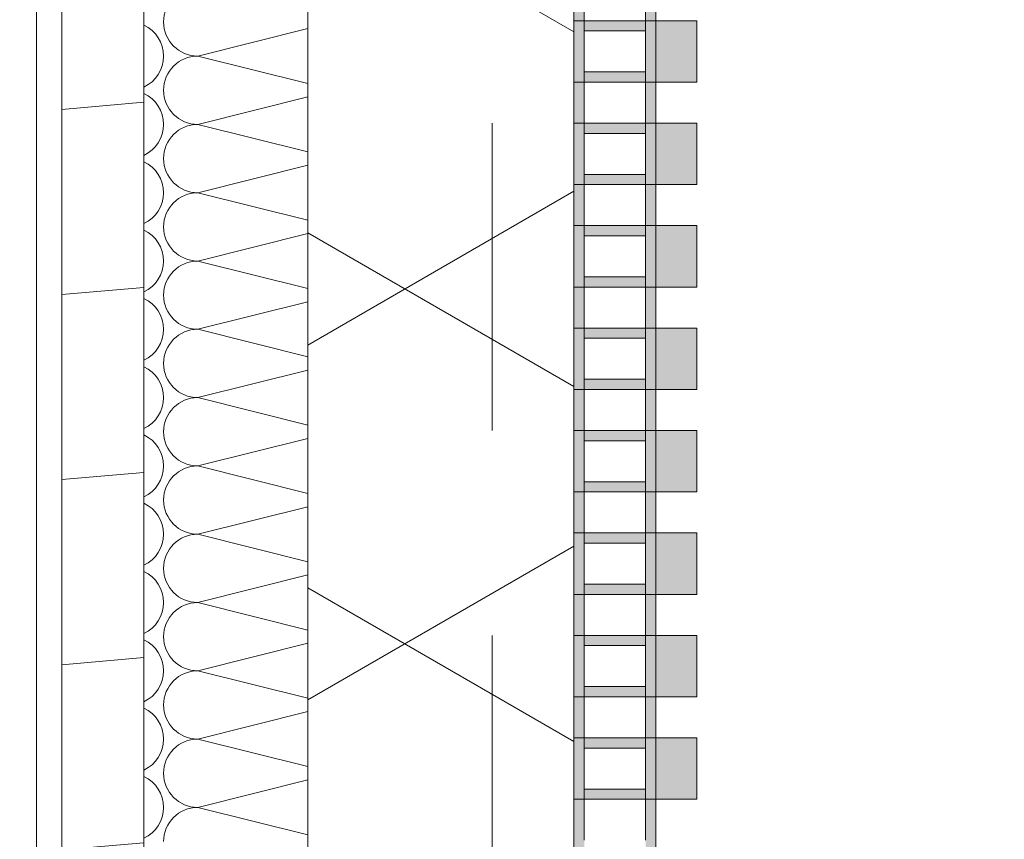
# Model space of a CAD drawing. Header units: metres. Extents: x -167 to 233, y -155 to 122.
# Tile 201 of 215: x 57.862 to 58.343, y 42.08 to 42.48. Entities that reach past the tile are written whole.
import ezdxf

# ---------------------------------------------------------------- set-up
doc = ezdxf.new("R2010")
doc.units = ezdxf.units.M
doc.header["$MEASUREMENT"] = 0
doc.linetypes.add('Strichlinie eng', pattern=[0.22999999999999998, 0.15, -0.07999999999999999])
for name, color, linetype in [('10 Wand außen', 7, 'Continuous'), ('20 Decke', 7, 'Continuous'), ('50 Sanitäreinrichtung', 7, 'Continuous'), ('94 Genehmigungsplanung Bemaßung', 7, 'Continuous')]:
    doc.layers.add(name, color=color, linetype=linetype)
doc.styles.add('ERSTELLTER_STIL_1', font='arial.ttf')
doc.dimstyles.new('ERSTELLTER_STIL__2', dxfattribs={"dimtxt": 0.25, "dimasz": 0.19, "dimexe": 0.18, "dimexo": 0.1, "dimgap": 0, "dimtad": 1, "dimzin": 0, "dimdsep": 46, "dimtxsty": 'ERSTELLTER_STIL_1', "dimblk": 'ARROWHEAD_6', "dimblk1": 'ARROWHEAD_6', "dimblk2": 'ARROWHEAD_6', "dimcen": 0.09, "dimclrd": 7, "dimclre": 7, "dimclrt": 7, "dimazin": 0, "dimtfac": 1, "dimtdec": 4, "dimtmove": 0, "dimatfit": 3, "dimfxl": 1, "dimtolj": 1, "dimtzin": 0, "dimarcsym": 0})

# ---------------------------------------------------------------- blocks, each defined once
blk = doc.blocks.new('*X46', base_point=(27236.13209446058, 33357.2790492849))
at = {"layer": '10 Wand außen', "color": 8, "linetype": 'Continuous', "lineweight": 18}
for p, q in [((58.00249208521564, 42.47581535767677), (57.94876112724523, 42.46238261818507)), ((58.00249208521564, 42.44894987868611), (57.94876112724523, 42.46238261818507)), ((58.00249208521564, 42.44248202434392), (57.94876112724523, 42.42904928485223)), ((58.00249208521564, 42.41561654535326), (57.94876112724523, 42.42904928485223)), ((58.00249208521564, 42.40914869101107), (57.94876112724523, 42.39571595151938)), ((58.00249208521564, 42.38228321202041), (57.94876112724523, 42.39571595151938)), ((58.00249208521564, 42.37581535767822), (57.94876112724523, 42.36238261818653)), ((58.00249208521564, 42.34894987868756), (57.94876112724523, 42.36238261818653)), ((58.00249208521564, 42.34248202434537), (57.94876112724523, 42.32904928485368)), ((58.00249208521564, 42.31561654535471), (57.94876112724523, 42.32904928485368)), ((58.00249208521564, 42.30914869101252), (57.94876112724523, 42.29571595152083)), ((58.00249208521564, 42.28228321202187), (57.94876112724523, 42.29571595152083)), ((58.00249208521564, 42.27581535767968), (57.94876112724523, 42.26238261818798)), ((58.00249208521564, 42.24894987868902), (57.94876112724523, 42.26238261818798)), ((58.00249208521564, 42.24248202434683), (57.94876112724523, 42.22904928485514)), ((58.00249208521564, 42.21561654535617), (57.94876112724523, 42.22904928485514)), ((58.00249208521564, 42.20914869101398), (57.94876112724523, 42.19571595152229)), ((58.00249208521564, 42.18228321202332), (57.94876112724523, 42.19571595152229)), ((58.00249208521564, 42.17581535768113), (57.94876112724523, 42.16238261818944)), ((58.00249208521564, 42.14894987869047), (57.94876112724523, 42.16238261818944)), ((58.00249208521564, 42.14248202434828), (57.94876112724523, 42.12904928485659)), ((58.00249208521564, 42.11561654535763), (57.94876112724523, 42.12904928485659)), ((58.00249208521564, 42.10914869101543), (57.94876112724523, 42.09571595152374)), ((58.00249208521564, 42.08228321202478), (57.94876112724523, 42.09571595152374))]:
    blk.add_line(p, q, dxfattribs=at)
for centre, radius, start, end in [((57.94876112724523, 42.47904928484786), 0.0166666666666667, 90, 180), ((57.91542779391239, 42.46238261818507), 0.01666666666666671, 0, 64.92163307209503), ((57.94876112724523, 42.47904928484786), 0.01666666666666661, 180, 270), ((57.91542779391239, 42.46238261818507), 0.01666666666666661, 295.0783669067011, 0), ((57.94876112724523, 42.44571595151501), 0.01666666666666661, 90, 180), ((57.91542779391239, 42.42904928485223), 0.0166666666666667, 0, 64.92163307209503), ((57.94876112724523, 42.44571595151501), 0.0166666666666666, 180, 270), ((57.91542779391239, 42.42904928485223), 0.0166666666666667, 295.0783669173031, 0), ((57.94876112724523, 42.41238261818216), 0.0166666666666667, 90, 180), ((57.91542779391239, 42.39571595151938), 0.0166666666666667, 0, 64.92163307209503), ((57.94876112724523, 42.41238261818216), 0.01666666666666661, 180, 270), ((57.91542779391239, 42.39571595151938), 0.0166666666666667, 295.0783669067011, 0), ((57.94876112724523, 42.37904928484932), 0.0166666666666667, 90, 180), ((57.91542779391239, 42.36238261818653), 0.01666666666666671, 0, 64.92163307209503), ((57.94876112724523, 42.37904928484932), 0.01666666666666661, 180, 270), ((57.91542779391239, 42.36238261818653), 0.01666666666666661, 295.0783669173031, 0), ((57.94876112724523, 42.34571595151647), 0.01666666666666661, 90, 180), ((57.91542779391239, 42.32904928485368), 0.0166666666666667, 0, 64.92163307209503), ((57.94876112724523, 42.34571595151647), 0.0166666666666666, 180, 270), ((57.91542779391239, 42.32904928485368), 0.0166666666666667, 295.0783669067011, 0), ((57.94876112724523, 42.31238261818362), 0.0166666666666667, 90, 180), ((57.91542779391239, 42.29571595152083), 0.0166666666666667, 0, 64.92163307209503), ((57.94876112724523, 42.31238261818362), 0.01666666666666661, 180, 270), ((57.91542779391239, 42.29571595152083), 0.0166666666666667, 295.0783669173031, 0), ((57.94876112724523, 42.27904928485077), 0.0166666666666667, 90, 180), ((57.91542779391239, 42.26238261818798), 0.01666666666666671, 0, 64.92163307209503), ((57.94876112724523, 42.27904928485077), 0.01666666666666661, 180, 270), ((57.91542779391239, 42.26238261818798), 0.01666666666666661, 295.0783669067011, 0), ((57.94876112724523, 42.24571595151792), 0.01666666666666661, 90, 180), ((57.91542779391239, 42.22904928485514), 0.0166666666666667, 0, 64.92163307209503), ((57.94876112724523, 42.24571595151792), 0.0166666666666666, 180, 270), ((57.91542779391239, 42.22904928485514), 0.0166666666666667, 295.0783669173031, 0), ((57.94876112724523, 42.21238261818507), 0.0166666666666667, 90, 180), ((57.91542779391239, 42.19571595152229), 0.0166666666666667, 0, 64.92163307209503), ((57.94876112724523, 42.21238261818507), 0.01666666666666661, 180, 270), ((57.91542779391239, 42.19571595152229), 0.0166666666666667, 295.0783669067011, 0), ((57.94876112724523, 42.17904928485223), 0.0166666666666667, 90, 180), ((57.91542779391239, 42.16238261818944), 0.01666666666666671, 0, 64.92163307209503), ((57.94876112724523, 42.17904928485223), 0.01666666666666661, 180, 270), ((57.91542779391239, 42.16238261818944), 0.01666666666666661, 295.0783669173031, 0), ((57.94876112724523, 42.14571595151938), 0.01666666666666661, 90, 180), ((57.94876112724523, 42.14571595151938), 0.0166666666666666, 180, 270), ((57.91542779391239, 42.12904928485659), 0.0166666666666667, 0, 64.92163307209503), ((57.91542779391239, 42.12904928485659), 0.0166666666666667, 295.0783669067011, 0), ((57.94876112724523, 42.11238261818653), 0.0166666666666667, 90, 180), ((57.94876112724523, 42.11238261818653), 0.01666666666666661, 180, 270), ((57.91542779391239, 42.09571595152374), 0.0166666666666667, 0, 64.92163307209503), ((57.91542779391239, 42.09571595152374), 0.0166666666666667, 295.0783669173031, 0), ((57.94876112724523, 42.07904928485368), 0.0166666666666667, 90, 180)]:
    blk.add_arc(centre, radius, start, end, dxfattribs=at)
blk = doc.blocks.new('Rechteck Raster Kassetten Fassade - ACB_5')
at = {"layer": '50 Sanitäreinrichtung', "linetype": 'Continuous', "lineweight": 0, "true_color": 0x9e9e9e}
for points in [[(13.79, 0.1700000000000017), (13.79, 0.1900000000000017), (13.76, 0.1900000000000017), (13.76, 0.1700000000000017)], [(13.84, 0.1700000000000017), (13.84, 0.1900000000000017), (13.81, 0.1900000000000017), (13.81, 0.1700000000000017)], [(13.89, 0.1700000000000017), (13.89, 0.1900000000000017), (13.86, 0.1900000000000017), (13.86, 0.1700000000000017)], [(13.94, 0.1700000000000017), (13.94, 0.1900000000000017), (13.91, 0.1900000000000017), (13.91, 0.1700000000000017)], [(13.99, 0.1700000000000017), (13.99, 0.1900000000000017), (13.96, 0.1900000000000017), (13.96, 0.1700000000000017)], [(14.04, 0.1700000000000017), (14.04, 0.1900000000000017), (14.01, 0.1900000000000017), (14.01, 0.1700000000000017)], [(14.09, 0.1700000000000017), (14.09, 0.1900000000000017), (14.06, 0.1900000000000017), (14.06, 0.1700000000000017)], [(14.14, 0.1700000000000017), (14.14, 0.1900000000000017), (14.11, 0.1900000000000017), (14.11, 0.1700000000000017)], [(13.76000000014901, 0.1700000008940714), (13.71, 0.1700000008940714), (13.71, 0.1300000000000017), (13.76000000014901, 0.1300000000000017), (13.76000000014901, 0.1350000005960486), (13.71500000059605, 0.1350000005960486), (13.71500000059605, 0.1650000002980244), (13.76000000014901, 0.1650000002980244)], [(13.81000000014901, 0.1700000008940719), (13.76, 0.1700000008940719), (13.76, 0.1300000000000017), (13.81000000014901, 0.1300000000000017), (13.81000000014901, 0.1350000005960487), (13.76500000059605, 0.1350000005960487), (13.76500000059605, 0.1650000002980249), (13.81000000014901, 0.1650000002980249)], [(13.89000000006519, 0.1649999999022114), (13.91000000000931, 0.1649999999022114), (13.91000000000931, 0.1699999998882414), (13.89000000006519, 0.1700000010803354)], [(14.01000000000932, 0.1699999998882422), (13.99000000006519, 0.1700000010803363), (13.99000000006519, 0.1649999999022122), (14.01000000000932, 0.1649999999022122)], [(14.09000000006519, 0.1649999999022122), (14.11000000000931, 0.1649999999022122), (14.11000000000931, 0.1699999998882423), (14.09000000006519, 0.1700000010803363)], [(13.78999999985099, 0.1650000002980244), (13.78499999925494, 0.1650000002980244), (13.78499999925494, 0.1350000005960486), (13.78999999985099, 0.1350000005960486)], [(13.83999999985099, 0.1650000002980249), (13.83499999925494, 0.1650000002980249), (13.83499999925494, 0.1350000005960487), (13.83999999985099, 0.1350000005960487)], [(13.86000000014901, 0.1649999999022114), (13.86000000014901, 0.1350000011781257), (13.86500000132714, 0.1350000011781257), (13.86500000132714, 0.1649999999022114)], [(13.93499999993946, 0.1649999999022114), (13.93499999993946, 0.1349999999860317), (13.93999999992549, 0.1349999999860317), (13.93999999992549, 0.1649999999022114)], [(13.96000000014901, 0.1649999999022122), (13.96000000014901, 0.1350000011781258), (13.96500000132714, 0.1350000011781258), (13.96500000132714, 0.1649999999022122)], [(14.03499999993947, 0.1349999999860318), (14.0399999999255, 0.1349999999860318), (14.0399999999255, 0.1649999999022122), (14.03499999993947, 0.1649999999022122)], [(14.06000000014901, 0.1649999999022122), (14.06000000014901, 0.1350000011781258), (14.06500000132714, 0.1350000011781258), (14.06500000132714, 0.1649999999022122)], [(14.13499999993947, 0.1649999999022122), (14.13499999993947, 0.1349999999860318), (14.13999999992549, 0.1349999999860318), (14.13999999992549, 0.1649999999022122)], [(13.89000000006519, 0.1300000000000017), (13.91000000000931, 0.1300000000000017), (13.91000000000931, 0.1349999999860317), (13.89000000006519, 0.1349999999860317)], [(13.99000000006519, 0.1349999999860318), (13.99000000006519, 0.1300000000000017), (14.01000000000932, 0.1300000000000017), (14.01000000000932, 0.1349999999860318)], [(14.09000000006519, 0.1300000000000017), (14.11000000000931, 0.1300000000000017), (14.11000000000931, 0.1349999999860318), (14.09000000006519, 0.1349999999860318)]]:
    blk.add_hatch(color=253, dxfattribs=at).paths.add_polyline_path(points)
h = blk.add_hatch(color=253, dxfattribs=at)
h.paths.add_polyline_path([(13.81, 0.1700000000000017), (13.81, 0.1300000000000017), (13.89, 0.1300000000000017), (13.89, 0.1700000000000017)])
h.paths.add_polyline_path([(13.885, 0.1350000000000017), (13.815, 0.1350000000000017), (13.815, 0.1650000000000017), (13.885, 0.1650000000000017)], flags=0)
h = blk.add_hatch(color=253, dxfattribs=at)
h.paths.add_polyline_path([(13.91, 0.1700000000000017), (13.91, 0.1300000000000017), (13.99, 0.1300000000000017), (13.99, 0.1700000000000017)])
h.paths.add_polyline_path([(13.985, 0.1350000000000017), (13.915, 0.1350000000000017), (13.915, 0.1650000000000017), (13.985, 0.1650000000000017)], flags=0)
h = blk.add_hatch(color=253, dxfattribs=at)
h.paths.add_polyline_path([(14.01, 0.1700000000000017), (14.01, 0.1300000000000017), (14.09, 0.1300000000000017), (14.09, 0.1700000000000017)])
h.paths.add_polyline_path([(14.085, 0.1350000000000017), (14.015, 0.1350000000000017), (14.015, 0.1650000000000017), (14.085, 0.1650000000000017)], flags=0)
h = blk.add_hatch(color=253, dxfattribs=at)
h.paths.add_polyline_path([(14.11, 0.1700000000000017), (14.11, 0.1300000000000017), (14.19, 0.1300000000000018), (14.19, 0.1700000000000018)])
h.paths.add_polyline_path([(14.185, 0.1350000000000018), (14.115, 0.1350000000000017), (14.115, 0.1650000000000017), (14.185, 0.1650000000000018)], flags=0)
at = {"layer": '50 Sanitäreinrichtung', "linetype": 'Continuous', "lineweight": 18}
h = blk.add_hatch(dxfattribs=at)
h.set_pattern_fill('Dämmung__weich_0001', color=8, style=0, pattern_type=2)
h.set_pattern_definition([(60.00000000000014, (0, 0), (-0.129903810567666, 0.07499999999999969), []), (120.0000000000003, (0, 0), (0.1299038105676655, 0.07500000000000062), [])])
h.paths.add_polyline_path([(0, 0), (15.5, 0), (15.63, 0.13), (-0.13, 0.13)])
at = {"layer": '50 Sanitäreinrichtung', "color": 251, "linetype": 'Continuous', "lineweight": 18, "true_color": 0x5f5f5f}
for p, q in [((13.79, 0.1900000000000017), (13.76, 0.1900000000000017)), ((13.76, 0.1900000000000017), (13.76, 0.1700000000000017)), ((13.79, 0.1900000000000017), (13.76, 0.1900000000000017)), ((13.76, 0.1900000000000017), (13.76, 0.1700000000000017)), ((13.79, 0.1900000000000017), (13.79, 0.1700000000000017)), ((13.79, 0.1900000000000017), (13.79, 0.1700000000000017)), ((13.84, 0.1900000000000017), (13.81, 0.1900000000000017)), ((13.81, 0.1900000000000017), (13.81, 0.1700000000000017)), ((13.84, 0.1900000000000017), (13.81, 0.1900000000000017)), ((13.81, 0.1900000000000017), (13.81, 0.1700000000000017)), ((13.84, 0.1900000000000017), (13.84, 0.1700000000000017)), ((13.84, 0.1900000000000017), (13.84, 0.1700000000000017)), ((13.89, 0.1900000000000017), (13.86, 0.1900000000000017)), ((13.86, 0.1900000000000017), (13.86, 0.1700000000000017)), ((13.89, 0.1900000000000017), (13.86, 0.1900000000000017)), ((13.86, 0.1900000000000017), (13.86, 0.1700000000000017)), ((13.89, 0.1900000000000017), (13.89, 0.1700000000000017)), ((13.89, 0.1900000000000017), (13.89, 0.1700000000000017)), ((13.94, 0.1900000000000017), (13.91, 0.1900000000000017)), ((13.91, 0.1900000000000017), (13.91, 0.1700000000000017)), ((13.94, 0.1900000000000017), (13.91, 0.1900000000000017)), ((13.91, 0.1900000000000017), (13.91, 0.1700000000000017)), ((13.94, 0.1900000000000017), (13.94, 0.1700000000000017)), ((13.94, 0.1900000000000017), (13.94, 0.1700000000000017)), ((13.99, 0.1900000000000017), (13.96, 0.1900000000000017)), ((13.96, 0.1900000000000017), (13.96, 0.1700000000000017)), ((13.99, 0.1900000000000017), (13.96, 0.1900000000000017)), ((13.96, 0.1900000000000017), (13.96, 0.1700000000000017)), ((13.99, 0.1900000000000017), (13.99, 0.1700000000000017)), ((13.99, 0.1900000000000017), (13.99, 0.1700000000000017)), ((14.04, 0.1900000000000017), (14.01, 0.1900000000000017)), ((14.01, 0.1900000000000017), (14.01, 0.1700000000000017)), ((14.04, 0.1900000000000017), (14.01, 0.1900000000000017)), ((14.01, 0.1900000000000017), (14.01, 0.1700000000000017)), ((14.04, 0.1900000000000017), (14.04, 0.1700000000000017)), ((14.04, 0.1900000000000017), (14.04, 0.1700000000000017)), ((14.09, 0.1900000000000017), (14.06, 0.1900000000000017)), ((14.06, 0.1900000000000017), (14.06, 0.1700000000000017)), ((14.09, 0.1900000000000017), (14.06, 0.1900000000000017)), ((14.06, 0.1900000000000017), (14.06, 0.1700000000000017)), ((14.09, 0.1900000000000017), (14.09, 0.1700000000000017)), ((14.09, 0.1900000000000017), (14.09, 0.1700000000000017)), ((14.14, 0.1900000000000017), (14.11, 0.1900000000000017)), ((14.11, 0.1900000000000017), (14.11, 0.1700000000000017)), ((14.14, 0.1900000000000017), (14.11, 0.1900000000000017)), ((14.11, 0.1900000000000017), (14.11, 0.1700000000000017)), ((14.14, 0.1900000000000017), (14.14, 0.1700000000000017)), ((14.14, 0.1900000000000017), (14.14, 0.1700000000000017)), ((13.71, 0.1700000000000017), (13.79, 0.1700000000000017)), ((13.71, 0.1700000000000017), (13.79, 0.1700000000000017)), ((13.76, 0.1650000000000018), (13.76, 0.1700000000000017)), ((13.76, 0.1700000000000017), (13.84, 0.1700000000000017)), ((13.76, 0.1650000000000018), (13.76, 0.1700000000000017)), ((13.76, 0.1700000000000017), (13.84, 0.1700000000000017)), ((13.79, 0.1700000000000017), (13.76, 0.1700000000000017)), ((13.79, 0.1700000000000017), (13.76, 0.1700000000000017)), ((13.79, 0.1649999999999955), (13.79, 0.1700000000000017)), ((13.79, 0.1649999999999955), (13.79, 0.1700000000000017)), ((13.81, 0.1649999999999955), (13.81, 0.1700000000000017)), ((13.81, 0.1700000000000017), (13.89, 0.1700000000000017)), ((13.81, 0.1649999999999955), (13.81, 0.1700000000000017)), ((13.81, 0.1700000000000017), (13.89, 0.1700000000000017)), ((13.84, 0.1700000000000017), (13.81, 0.1700000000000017)), ((13.84, 0.1700000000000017), (13.81, 0.1700000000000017)), ((13.84, 0.1650000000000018), (13.84, 0.1700000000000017)), ((13.84, 0.1650000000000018), (13.84, 0.1700000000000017)), ((13.86, 0.1650000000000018), (13.86, 0.1700000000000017)), ((13.86, 0.1700000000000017), (13.94, 0.1700000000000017)), ((13.86, 0.1650000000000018), (13.86, 0.1700000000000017)), ((13.86, 0.1700000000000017), (13.94, 0.1700000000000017)), ((13.89, 0.1700000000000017), (13.86, 0.1700000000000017)), ((13.89, 0.1700000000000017), (13.86, 0.1700000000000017)), ((13.89, 0.1650000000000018), (13.89, 0.1700000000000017)), ((13.89, 0.1650000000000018), (13.89, 0.1700000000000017)), ((13.91, 0.1650000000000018), (13.91, 0.1700000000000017)), ((13.91, 0.1700000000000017), (13.99, 0.1700000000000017)), ((13.91, 0.1650000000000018), (13.91, 0.1700000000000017)), ((13.91, 0.1700000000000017), (13.99, 0.1700000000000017)), ((13.94, 0.1700000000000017), (13.91, 0.1700000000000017)), ((13.94, 0.1700000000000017), (13.91, 0.1700000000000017)), ((13.94, 0.165000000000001), (13.94, 0.1700000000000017)), ((13.94, 0.165000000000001), (13.94, 0.1700000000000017)), ((13.96, 0.165000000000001), (13.96, 0.1700000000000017)), ((13.96, 0.1700000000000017), (14.04, 0.1700000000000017)), ((13.96, 0.165000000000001), (13.96, 0.1700000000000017)), ((13.96, 0.1700000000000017), (14.04, 0.1700000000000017)), ((13.99, 0.1700000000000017), (13.96, 0.1700000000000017)), ((13.99, 0.1700000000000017), (13.96, 0.1700000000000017)), ((13.99, 0.1650000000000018), (13.99, 0.1700000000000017)), ((13.99, 0.1650000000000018), (13.99, 0.1700000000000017)), ((14.01, 0.1650000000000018), (14.01, 0.1700000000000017)), ((14.01, 0.1700000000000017), (14.09, 0.1700000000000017)), ((14.01, 0.1650000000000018), (14.01, 0.1700000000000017)), ((14.01, 0.1700000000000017), (14.09, 0.1700000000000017)), ((14.04, 0.1700000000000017), (14.01, 0.1700000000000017)), ((14.04, 0.1700000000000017), (14.01, 0.1700000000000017)), ((14.04, 0.1649999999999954), (14.04, 0.1700000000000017)), ((14.04, 0.1649999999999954), (14.04, 0.1700000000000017)), ((14.06, 0.1649999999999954), (14.06, 0.1700000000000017)), ((14.06, 0.1700000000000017), (14.14, 0.1700000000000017)), ((14.06, 0.1649999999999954), (14.06, 0.1700000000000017)), ((14.06, 0.1700000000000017), (14.14, 0.1700000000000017)), ((14.09, 0.1700000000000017), (14.06, 0.1700000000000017)), ((14.09, 0.1700000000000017), (14.06, 0.1700000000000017)), ((14.09, 0.1649999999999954), (14.09, 0.1700000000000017)), ((14.09, 0.1649999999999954), (14.09, 0.1700000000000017)), ((14.11, 0.1649999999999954), (14.11, 0.1700000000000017)), ((14.11, 0.1700000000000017), (14.19, 0.1700000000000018)), ((14.11, 0.1649999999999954), (14.11, 0.1700000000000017)), ((14.11, 0.1700000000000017), (14.19, 0.1700000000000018)), ((14.14, 0.1700000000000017), (14.11, 0.1700000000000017)), ((14.14, 0.1700000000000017), (14.11, 0.1700000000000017)), ((14.14, 0.165000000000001), (14.14, 0.1700000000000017)), ((14.14, 0.165000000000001), (14.14, 0.1700000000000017)), ((13.74, 0.1650000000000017), (13.76000000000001, 0.1650000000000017)), ((13.74, 0.1650000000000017), (13.76000000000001, 0.1650000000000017)), ((13.76000000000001, 0.1650000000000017), (13.76500000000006, 0.1650000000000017)), ((13.76, 0.135000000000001), (13.76, 0.1650000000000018)), ((13.76000000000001, 0.1650000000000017), (13.76500000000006, 0.1650000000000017)), ((13.76, 0.135000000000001), (13.76, 0.1650000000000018)), ((13.76500000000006, 0.1650000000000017), (13.785, 0.1650000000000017)), ((13.765, 0.1350000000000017), (13.765, 0.1650000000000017)), ((13.765, 0.1650000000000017), (13.785, 0.1650000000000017)), ((13.76500000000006, 0.1650000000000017), (13.785, 0.1650000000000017)), ((13.765, 0.1350000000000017), (13.765, 0.1650000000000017)), ((13.765, 0.1650000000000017), (13.785, 0.1650000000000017)), ((13.785, 0.1350000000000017), (13.785, 0.1650000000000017)), ((13.785, 0.1650000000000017), (13.79, 0.1650000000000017)), ((13.785, 0.1350000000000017), (13.785, 0.1650000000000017)), ((13.785, 0.1650000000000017), (13.79, 0.1650000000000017)), ((13.79, 0.135000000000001), (13.79, 0.1649999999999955)), ((13.79, 0.1650000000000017), (13.81, 0.1650000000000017)), ((13.79, 0.135000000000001), (13.79, 0.1649999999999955)), ((13.79, 0.1650000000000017), (13.81, 0.1650000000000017)), ((13.81, 0.1650000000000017), (13.81500000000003, 0.1650000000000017)), ((13.81, 0.135000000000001), (13.81, 0.1649999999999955)), ((13.81, 0.1650000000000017), (13.81500000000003, 0.1650000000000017)), ((13.81, 0.135000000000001), (13.81, 0.1649999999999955)), ((13.81500000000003, 0.1650000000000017), (13.835, 0.1650000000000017)), ((13.815, 0.1350000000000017), (13.815, 0.1650000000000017)), ((13.815, 0.1650000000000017), (13.835, 0.1650000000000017)), ((13.81500000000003, 0.1650000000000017), (13.835, 0.1650000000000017)), ((13.815, 0.1350000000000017), (13.815, 0.1650000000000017)), ((13.815, 0.1650000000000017), (13.835, 0.1650000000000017)), ((13.835, 0.1350000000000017), (13.835, 0.1650000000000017)), ((13.835, 0.1650000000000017), (13.84000000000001, 0.1650000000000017)), ((13.835, 0.1350000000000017), (13.835, 0.1650000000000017)), ((13.835, 0.1650000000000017), (13.84000000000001, 0.1650000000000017)), ((13.84, 0.1350000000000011), (13.84, 0.1650000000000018)), ((13.84000000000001, 0.1650000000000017), (13.86000000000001, 0.1650000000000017)), ((13.84, 0.1350000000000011), (13.84, 0.1650000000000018)), ((13.84000000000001, 0.1650000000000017), (13.86000000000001, 0.1650000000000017)), ((13.86000000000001, 0.1650000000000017), (13.86500000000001, 0.1650000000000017)), ((13.86, 0.1350000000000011), (13.86, 0.1650000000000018)), ((13.86000000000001, 0.1650000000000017), (13.86500000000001, 0.1650000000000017)), ((13.86, 0.1350000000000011), (13.86, 0.1650000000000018)), ((13.86500000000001, 0.1650000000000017), (13.885, 0.1650000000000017)), ((13.865, 0.1350000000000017), (13.865, 0.1650000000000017)), ((13.865, 0.1650000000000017), (13.88499999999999, 0.1650000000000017)), ((13.86500000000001, 0.1650000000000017), (13.885, 0.1650000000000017)), ((13.865, 0.1350000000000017), (13.865, 0.1650000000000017)), ((13.865, 0.1650000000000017), (13.88499999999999, 0.1650000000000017)), ((13.885, 0.1350000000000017), (13.885, 0.1650000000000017)), ((13.88499999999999, 0.1650000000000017), (13.89000000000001, 0.1650000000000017)), ((13.885, 0.1350000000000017), (13.885, 0.1650000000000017)), ((13.88499999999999, 0.1650000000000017), (13.89000000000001, 0.1650000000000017)), ((13.89, 0.1350000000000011), (13.89, 0.1650000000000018)), ((13.89000000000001, 0.1650000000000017), (13.91, 0.1650000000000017)), ((13.89, 0.1350000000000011), (13.89, 0.1650000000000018)), ((13.89000000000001, 0.1650000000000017), (13.91, 0.1650000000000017)), ((13.91, 0.1650000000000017), (13.915, 0.1650000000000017)), ((13.91, 0.1350000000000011), (13.91, 0.1650000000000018)), ((13.91, 0.1650000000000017), (13.915, 0.1650000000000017)), ((13.91, 0.1350000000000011), (13.91, 0.1650000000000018)), ((13.915, 0.1650000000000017), (13.935, 0.1650000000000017)), ((13.915, 0.1350000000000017), (13.915, 0.1650000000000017)), ((13.915, 0.1650000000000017), (13.935, 0.1650000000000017)), ((13.915, 0.1650000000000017), (13.935, 0.1650000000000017)), ((13.915, 0.1350000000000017), (13.915, 0.1650000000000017)), ((13.915, 0.1650000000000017), (13.935, 0.1650000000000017)), ((13.935, 0.1350000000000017), (13.935, 0.1650000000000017)), ((13.935, 0.1650000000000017), (13.94, 0.1650000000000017)), ((13.935, 0.1350000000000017), (13.935, 0.1650000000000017)), ((13.935, 0.1650000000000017), (13.94, 0.1650000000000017)), ((13.94, 0.1350000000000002), (13.94, 0.165000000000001)), ((13.94, 0.1650000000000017), (13.96000000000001, 0.1650000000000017)), ((13.94, 0.1350000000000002), (13.94, 0.165000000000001)), ((13.94, 0.1650000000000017), (13.96000000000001, 0.1650000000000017)), ((13.96000000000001, 0.1650000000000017), (13.96500000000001, 0.1650000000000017)), ((13.96, 0.1350000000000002), (13.96, 0.165000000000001)), ((13.96000000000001, 0.1650000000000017), (13.96500000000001, 0.1650000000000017)), ((13.96, 0.1350000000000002), (13.96, 0.165000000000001)), ((13.96500000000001, 0.1650000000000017), (13.985, 0.1650000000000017)), ((13.965, 0.1350000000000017), (13.965, 0.1650000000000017)), ((13.965, 0.1650000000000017), (13.985, 0.1650000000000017)), ((13.96500000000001, 0.1650000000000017), (13.985, 0.1650000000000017)), ((13.965, 0.1350000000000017), (13.965, 0.1650000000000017)), ((13.965, 0.1650000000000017), (13.985, 0.1650000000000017)), ((13.985, 0.1350000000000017), (13.985, 0.1650000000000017)), ((13.985, 0.1650000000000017), (13.99, 0.1650000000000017)), ((13.985, 0.1350000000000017), (13.985, 0.1650000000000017)), ((13.985, 0.1650000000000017), (13.99, 0.1650000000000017)), ((13.99, 0.135000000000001), (13.99, 0.1650000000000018)), ((13.99, 0.1650000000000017), (14.01000000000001, 0.1650000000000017)), ((13.99, 0.135000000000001), (13.99, 0.1650000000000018)), ((13.99, 0.1650000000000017), (14.01000000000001, 0.1650000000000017)), ((14.01000000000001, 0.1650000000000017), (14.01500000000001, 0.1650000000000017)), ((14.01, 0.135000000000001), (14.01, 0.1650000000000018)), ((14.01000000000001, 0.1650000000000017), (14.01500000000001, 0.1650000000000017)), ((14.01, 0.135000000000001), (14.01, 0.1650000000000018)), ((14.01500000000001, 0.1650000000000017), (14.035, 0.1650000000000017)), ((14.015, 0.1350000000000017), (14.015, 0.1650000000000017)), ((14.015, 0.1650000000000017), (14.03499999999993, 0.1650000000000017)), ((14.01500000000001, 0.1650000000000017), (14.035, 0.1650000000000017)), ((14.015, 0.1350000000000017), (14.015, 0.1650000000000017)), ((14.015, 0.1650000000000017), (14.03499999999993, 0.1650000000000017)), ((14.035, 0.1350000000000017), (14.035, 0.1650000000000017)), ((14.03499999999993, 0.1650000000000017), (14.04, 0.1650000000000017)), ((14.035, 0.1350000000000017), (14.035, 0.1650000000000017)), ((14.03499999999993, 0.1650000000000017), (14.04, 0.1650000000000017)), ((14.04, 0.135000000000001), (14.04, 0.1649999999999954)), ((14.04, 0.1650000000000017), (14.06000000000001, 0.1650000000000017)), ((14.04, 0.135000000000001), (14.04, 0.1649999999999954)), ((14.04, 0.1650000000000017), (14.06000000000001, 0.1650000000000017)), ((14.06000000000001, 0.1650000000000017), (14.06500000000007, 0.1650000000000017)), ((14.06, 0.135000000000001), (14.06, 0.1649999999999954)), ((14.06000000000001, 0.1650000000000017), (14.06500000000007, 0.1650000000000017)), ((14.06, 0.135000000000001), (14.06, 0.1649999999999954)), ((14.06500000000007, 0.1650000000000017), (14.085, 0.1650000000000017)), ((14.065, 0.1350000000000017), (14.065, 0.1650000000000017)), ((14.065, 0.1650000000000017), (14.085, 0.1650000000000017)), ((14.06500000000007, 0.1650000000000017), (14.085, 0.1650000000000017)), ((14.065, 0.1350000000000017), (14.065, 0.1650000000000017)), ((14.065, 0.1650000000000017), (14.085, 0.1650000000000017)), ((14.085, 0.1350000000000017), (14.085, 0.1650000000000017)), ((14.085, 0.1650000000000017), (14.09, 0.1650000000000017)), ((14.085, 0.1350000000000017), (14.085, 0.1650000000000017)), ((14.085, 0.1650000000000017), (14.09, 0.1650000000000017)), ((14.09, 0.135000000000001), (14.09, 0.1649999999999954)), ((14.09, 0.1650000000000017), (14.11000000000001, 0.1650000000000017)), ((14.09, 0.135000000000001), (14.09, 0.1649999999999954)), ((14.09, 0.1650000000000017), (14.11000000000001, 0.1650000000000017)), ((14.11000000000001, 0.1650000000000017), (14.11500000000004, 0.1650000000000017)), ((14.11, 0.135000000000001), (14.11, 0.1649999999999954)), ((14.11000000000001, 0.1650000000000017), (14.11500000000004, 0.1650000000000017)), ((14.11, 0.135000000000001), (14.11, 0.1649999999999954)), ((14.11500000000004, 0.1650000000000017), (14.135, 0.1650000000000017)), ((14.115, 0.1350000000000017), (14.115, 0.1650000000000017)), ((14.115, 0.1650000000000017), (14.135, 0.1650000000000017)), ((14.11500000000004, 0.1650000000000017), (14.135, 0.1650000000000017)), ((14.115, 0.1350000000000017), (14.115, 0.1650000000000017)), ((14.115, 0.1650000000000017), (14.135, 0.1650000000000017)), ((14.135, 0.1350000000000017), (14.135, 0.1650000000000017)), ((14.135, 0.1650000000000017), (14.14000000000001, 0.1650000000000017)), ((14.135, 0.1350000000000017), (14.135, 0.1650000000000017)), ((14.135, 0.1650000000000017), (14.14000000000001, 0.1650000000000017)), ((14.14, 0.1350000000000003), (14.14, 0.165000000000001)), ((14.14000000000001, 0.1650000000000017), (14.16000000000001, 0.1650000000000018)), ((14.14, 0.1350000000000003), (14.14, 0.165000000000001)), ((14.14000000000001, 0.1650000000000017), (14.16000000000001, 0.1650000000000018)), ((13.74, 0.1350000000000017), (13.76000000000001, 0.1350000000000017)), ((13.74, 0.1350000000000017), (13.76000000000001, 0.1350000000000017)), ((13.76000000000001, 0.1350000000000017), (13.765, 0.1350000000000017)), ((13.76, 0.1300000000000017), (13.76, 0.135000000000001)), ((13.76000000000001, 0.1350000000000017), (13.765, 0.1350000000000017)), ((13.76, 0.1300000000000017), (13.76, 0.135000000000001)), ((13.765, 0.1350000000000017), (13.785, 0.1350000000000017)), ((13.765, 0.1350000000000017), (13.78499999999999, 0.1350000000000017)), ((13.765, 0.1350000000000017), (13.785, 0.1350000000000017)), ((13.765, 0.1350000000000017), (13.78499999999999, 0.1350000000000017)), ((13.78499999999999, 0.1350000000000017), (13.79, 0.1350000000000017)), ((13.78499999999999, 0.1350000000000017), (13.79, 0.1350000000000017)), ((13.79, 0.1300000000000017), (13.79, 0.135000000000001)), ((13.79, 0.1350000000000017), (13.81, 0.1350000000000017)), ((13.79, 0.1300000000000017), (13.79, 0.135000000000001)), ((13.79, 0.1350000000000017), (13.81, 0.1350000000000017)), ((13.81, 0.1350000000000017), (13.81500000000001, 0.1350000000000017)), ((13.81, 0.1300000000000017), (13.81, 0.135000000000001)), ((13.81, 0.1350000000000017), (13.81500000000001, 0.1350000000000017)), ((13.81, 0.1300000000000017), (13.81, 0.135000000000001)), ((13.81500000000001, 0.1350000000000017), (13.835, 0.1350000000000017)), ((13.815, 0.1350000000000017), (13.835, 0.1350000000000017)), ((13.81500000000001, 0.1350000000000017), (13.835, 0.1350000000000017)), ((13.815, 0.1350000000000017), (13.835, 0.1350000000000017)), ((13.835, 0.1350000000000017), (13.84000000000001, 0.1350000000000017)), ((13.835, 0.1350000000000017), (13.84000000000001, 0.1350000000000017)), ((13.84, 0.1300000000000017), (13.84, 0.1350000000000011)), ((13.84000000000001, 0.1350000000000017), (13.86000000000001, 0.1350000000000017)), ((13.84, 0.1300000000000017), (13.84, 0.1350000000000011)), ((13.84000000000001, 0.1350000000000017), (13.86000000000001, 0.1350000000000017)), ((13.86000000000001, 0.1350000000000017), (13.86500000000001, 0.1350000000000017)), ((13.86, 0.1300000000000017), (13.86, 0.1350000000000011)), ((13.86000000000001, 0.1350000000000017), (13.86500000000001, 0.1350000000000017)), ((13.86, 0.1300000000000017), (13.86, 0.1350000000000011)), ((13.86500000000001, 0.1350000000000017), (13.885, 0.1350000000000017)), ((13.865, 0.1350000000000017), (13.88499999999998, 0.1350000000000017)), ((13.86500000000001, 0.1350000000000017), (13.885, 0.1350000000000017)), ((13.865, 0.1350000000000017), (13.88499999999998, 0.1350000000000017)), ((13.88499999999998, 0.1350000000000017), (13.89000000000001, 0.1350000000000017)), ((13.88499999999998, 0.1350000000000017), (13.89000000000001, 0.1350000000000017)), ((13.89, 0.1300000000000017), (13.89, 0.1350000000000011)), ((13.89000000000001, 0.1350000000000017), (13.91, 0.1350000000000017)), ((13.89, 0.1300000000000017), (13.89, 0.1350000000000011)), ((13.89000000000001, 0.1350000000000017), (13.91, 0.1350000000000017)), ((13.91, 0.1350000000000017), (13.915, 0.1350000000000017)), ((13.91, 0.1300000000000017), (13.91, 0.1350000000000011)), ((13.91, 0.1350000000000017), (13.915, 0.1350000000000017)), ((13.91, 0.1300000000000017), (13.91, 0.1350000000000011)), ((13.915, 0.1350000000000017), (13.935, 0.1350000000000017)), ((13.915, 0.1350000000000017), (13.93499999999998, 0.1350000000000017)), ((13.915, 0.1350000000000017), (13.935, 0.1350000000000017)), ((13.915, 0.1350000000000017), (13.93499999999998, 0.1350000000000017)), ((13.93499999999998, 0.1350000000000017), (13.94, 0.1350000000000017)), ((13.93499999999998, 0.1350000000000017), (13.94, 0.1350000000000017)), ((13.94, 0.1300000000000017), (13.94, 0.1350000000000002)), ((13.94, 0.1350000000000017), (13.96000000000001, 0.1350000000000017)), ((13.94, 0.1300000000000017), (13.94, 0.1350000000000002)), ((13.94, 0.1350000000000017), (13.96000000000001, 0.1350000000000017)), ((13.96000000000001, 0.1350000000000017), (13.96500000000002, 0.1350000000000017)), ((13.96, 0.1300000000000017), (13.96, 0.1350000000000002)), ((13.96000000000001, 0.1350000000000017), (13.96500000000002, 0.1350000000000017)), ((13.96, 0.1300000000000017), (13.96, 0.1350000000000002)), ((13.96500000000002, 0.1350000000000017), (13.985, 0.1350000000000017)), ((13.965, 0.1350000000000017), (13.98499999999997, 0.1350000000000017)), ((13.96500000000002, 0.1350000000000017), (13.985, 0.1350000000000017)), ((13.965, 0.1350000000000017), (13.98499999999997, 0.1350000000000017)), ((13.98499999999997, 0.1350000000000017), (13.99, 0.1350000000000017)), ((13.98499999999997, 0.1350000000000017), (13.99, 0.1350000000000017)), ((13.99, 0.1300000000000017), (13.99, 0.135000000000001)), ((13.99, 0.1350000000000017), (14.01000000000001, 0.1350000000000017)), ((13.99, 0.1300000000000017), (13.99, 0.135000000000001)), ((13.99, 0.1350000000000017), (14.01000000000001, 0.1350000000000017)), ((14.01000000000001, 0.1350000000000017), (14.01500000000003, 0.1350000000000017)), ((14.01, 0.1300000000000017), (14.01, 0.135000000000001)), ((14.01000000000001, 0.1350000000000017), (14.01500000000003, 0.1350000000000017)), ((14.01, 0.1300000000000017), (14.01, 0.135000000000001)), ((14.01500000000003, 0.1350000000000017), (14.035, 0.1350000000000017)), ((14.015, 0.1350000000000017), (14.03499999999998, 0.1350000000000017)), ((14.01500000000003, 0.1350000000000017), (14.035, 0.1350000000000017)), ((14.015, 0.1350000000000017), (14.03499999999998, 0.1350000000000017)), ((14.03499999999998, 0.1350000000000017), (14.04, 0.1350000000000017)), ((14.03499999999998, 0.1350000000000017), (14.04, 0.1350000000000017)), ((14.04, 0.1300000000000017), (14.04, 0.135000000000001)), ((14.04, 0.1350000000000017), (14.06000000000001, 0.1350000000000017)), ((14.04, 0.1300000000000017), (14.04, 0.135000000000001)), ((14.04, 0.1350000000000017), (14.06000000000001, 0.1350000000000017)), ((14.06000000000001, 0.1350000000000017), (14.06500000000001, 0.1350000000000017)), ((14.06, 0.1300000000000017), (14.06, 0.135000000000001)), ((14.06000000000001, 0.1350000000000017), (14.06500000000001, 0.1350000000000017)), ((14.06, 0.1300000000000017), (14.06, 0.135000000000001)), ((14.06500000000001, 0.1350000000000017), (14.085, 0.1350000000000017)), ((14.065, 0.1350000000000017), (14.085, 0.1350000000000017)), ((14.06500000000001, 0.1350000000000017), (14.085, 0.1350000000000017)), ((14.065, 0.1350000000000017), (14.085, 0.1350000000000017)), ((14.085, 0.1350000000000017), (14.09, 0.1350000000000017)), ((14.085, 0.1350000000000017), (14.09, 0.1350000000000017)), ((14.09, 0.1300000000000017), (14.09, 0.135000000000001)), ((14.09, 0.1350000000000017), (14.11000000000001, 0.1350000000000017)), ((14.09, 0.1300000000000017), (14.09, 0.135000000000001)), ((14.09, 0.1350000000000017), (14.11000000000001, 0.1350000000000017)), ((14.11000000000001, 0.1350000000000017), (14.11500000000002, 0.1350000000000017)), ((14.11, 0.1300000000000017), (14.11, 0.135000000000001)), ((14.11000000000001, 0.1350000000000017), (14.11500000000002, 0.1350000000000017)), ((14.11, 0.1300000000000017), (14.11, 0.135000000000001)), ((14.11500000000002, 0.1350000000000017), (14.135, 0.1350000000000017)), ((14.115, 0.1350000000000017), (14.13499999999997, 0.1350000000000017)), ((14.11500000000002, 0.1350000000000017), (14.135, 0.1350000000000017)), ((14.115, 0.1350000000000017), (14.13499999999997, 0.1350000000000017)), ((14.13499999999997, 0.1350000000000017), (14.14000000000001, 0.1350000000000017)), ((14.13499999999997, 0.1350000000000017), (14.14000000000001, 0.1350000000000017)), ((14.14, 0.1300000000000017), (14.14, 0.1350000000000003)), ((14.14000000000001, 0.1350000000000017), (14.16000000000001, 0.1350000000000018)), ((14.14, 0.1300000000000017), (14.14, 0.1350000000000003)), ((14.14000000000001, 0.1350000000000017), (14.16000000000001, 0.1350000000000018)), ((15.63, 0.13), (-0.13, 0.13)), ((13.71, 0.1300000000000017), (13.79, 0.1300000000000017)), ((13.71, 0.1300000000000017), (13.79, 0.1300000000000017)), ((13.76, 0.1300000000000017), (13.84, 0.1300000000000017)), ((13.76, 0.1300000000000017), (13.84, 0.1300000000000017)), ((13.81, 0.1300000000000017), (13.89, 0.1300000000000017)), ((13.81, 0.1300000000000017), (13.89, 0.1300000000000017)), ((13.86, 0.1300000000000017), (13.94, 0.1300000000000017)), ((13.86, 0.1300000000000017), (13.94, 0.1300000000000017)), ((13.91, 0.1300000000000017), (13.99, 0.1300000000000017)), ((13.91, 0.1300000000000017), (13.99, 0.1300000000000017)), ((13.96, 0.1300000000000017), (14.04, 0.1300000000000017)), ((13.96, 0.1300000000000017), (14.04, 0.1300000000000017)), ((14.01, 0.1300000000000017), (14.09, 0.1300000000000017)), ((14.01, 0.1300000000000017), (14.09, 0.1300000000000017)), ((14.06, 0.1300000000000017), (14.14, 0.1300000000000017)), ((14.06, 0.1300000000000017), (14.14, 0.1300000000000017)), ((14.11, 0.1300000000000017), (14.19, 0.1300000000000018)), ((14.11, 0.1300000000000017), (14.19, 0.1300000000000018)), ((0, 0), (15.5, 0))]:
    blk.add_line(p, q, dxfattribs=at)
at = {"layer": '50 Sanitäreinrichtung', "color": 251, "linetype": 'Strichlinie eng', "lineweight": 18, "true_color": 0x5f5f5f}
blk.add_line((15.59, 0.09), (-0.08999999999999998, 0.09), dxfattribs=at)
blk = doc.blocks.new('*D248', base_point=(27236.13209446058, 33357.2790492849))
at = {"layer": '94 Genehmigungsplanung Bemaßung', "color": 7, "linetype": 'Continuous', "lineweight": 13}
for p, q in [((62.35249208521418, 43.99967641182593), (62.35249208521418, 44.14967641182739)), ((62.45249208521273, 43.89967641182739), (62.25249208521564, 44.09967641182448)), ((62.53999208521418, 43.99967641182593), (62.16499208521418, 43.99967641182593)), ((62.35249208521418, 38.58967639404), (62.35249208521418, 43.99967641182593)), ((62.25249208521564, 38.68967639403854), (62.45249208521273, 38.48967639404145)), ((62.53999208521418, 38.58967639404), (62.16499208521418, 38.58967639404))]:
    blk.add_line(p, q, dxfattribs=at)
at = {"layer": '94 Genehmigungsplanung Bemaßung', "color": 7, "lineweight": 13, "insert": (62.30249208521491, 40.96102640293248), "char_height": 0.25, "attachment_point": 7, "rotation": 90, "style": 'ERSTELLTER_STIL_1'}
blk.add_mtext('\\A1;{\\pql;\\fArial|b0|i0|c0|p0;\\W1.000000;5,41}', dxfattribs=at)
blk = doc.blocks.new('ARROWHEAD_6')
at = {"color": 0, "linetype": 'Continuous', "lineweight": 0}
for p, q in [((-0.5, -0.5), (0.5, 0.5)), ((0, 0), (-1, 0))]:
    blk.add_line(p, q, dxfattribs=at)
blk = doc.blocks.new('*D249', base_point=(27236.13209446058, 33357.2790492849))
at = {"layer": '94 Genehmigungsplanung Bemaßung', "color": 7, "linetype": 'Continuous', "lineweight": 13}
for p, q in [((54.78636974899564, 43.73967641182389), (54.58636974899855, 43.93967641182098)), ((54.87386974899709, 43.83967641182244), (54.49886974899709, 43.83967641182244)), ((54.68636974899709, 28.17967635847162), (54.68636974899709, 43.83967641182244)), ((54.58636974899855, 28.27967635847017), (54.78636974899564, 28.07967635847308)), ((54.87386974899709, 28.17967635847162), (54.49886974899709, 28.17967635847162)), ((54.68636974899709, 28.02967635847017), (54.68636974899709, 28.17967635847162))]:
    blk.add_line(p, q, dxfattribs=at)
at = {"layer": '94 Genehmigungsplanung Bemaßung', "color": 7, "lineweight": 13, "char_height": 0.25, "attachment_point": 7, "rotation": 90, "style": 'ERSTELLTER_STIL_1'}
for s, insert in [('\\A1;{\\pql;\\fArial|b0|i0|c0|p0;\\W1.000000;16}', (54.63636974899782, 43.35831391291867)), ('\\A1;{\\pql;\\fArial|b0|i0|c0|p0;\\W1.000000;15,66}', (54.63636974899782, 35.39000510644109))]:
    blk.add_mtext(s, dxfattribs=dict(at, insert=insert))
blk = doc.blocks.new('*D251', base_point=(27236.13209446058, 33357.2790492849))
at = {"layer": '94 Genehmigungsplanung Bemaßung', "color": 7, "linetype": 'Continuous', "lineweight": 13}
for p, q in [((63.0177006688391, 43.99967641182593), (63.0177006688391, 44.14967641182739)), ((63.11770066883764, 43.89967641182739), (62.91770066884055, 44.09967641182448)), ((63.2052006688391, 43.99967641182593), (62.8302006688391, 43.99967641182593)), ((63.0177006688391, 28.17967635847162), (63.0177006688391, 43.99967641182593)), ((62.91770066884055, 28.27967635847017), (63.11770066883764, 28.07967635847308)), ((63.2052006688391, 28.17967635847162), (62.8302006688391, 28.17967635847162)), ((63.0177006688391, 28.02967635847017), (63.0177006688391, 28.17967635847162))]:
    blk.add_line(p, q, dxfattribs=at)
at = {"layer": '94 Genehmigungsplanung Bemaßung', "color": 7, "lineweight": 13, "insert": (62.96770066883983, 35.66068636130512), "char_height": 0.25, "attachment_point": 7, "rotation": 90, "style": 'ERSTELLTER_STIL_1'}
blk.add_mtext('\\A1;{\\pql;\\fArial|b0|i0|c0|p0;\\W1.000000;15,82}', dxfattribs=at)

msp = doc.modelspace()

# ---------------------------------------------------------------- hatches: boundary and pattern name
at = {"layer": '10 Wand außen', "linetype": 'Continuous', "lineweight": 13, "true_color": 0x000100}
h = msp.add_hatch(dxfattribs=at)
h.set_pattern_fill('Gipskarton_0001', color=98, style=0, pattern_type=2)
h.set_pattern_definition([(0, (27236.13209446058, 33357.2790492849), (0, 0.075), [0, -0.075])])
h.paths.add_polyline_path([(57.86999208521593, 43.33967641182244), (57.86999208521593, 38.83967639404), (57.88249208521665, 38.83967639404), (57.88249208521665, 43.33967641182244)])
h = msp.add_hatch(dxfattribs=at)
h.set_pattern_fill('Holz__Vollholz__Längshol_AA', color=98, style=0, pattern_type=2)
h.set_pattern_definition([(5.000000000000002, (27236.13209446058, 33357.2790492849), (-0.007844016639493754, 0.08965752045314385), [])])
h.paths.add_polyline_path([(57.88249208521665, 43.33967641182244), (57.88249208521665, 38.83967639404), (57.92249208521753, 38.83967639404), (57.92249208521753, 43.33967641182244)])

# ---------------------------------------------------------------- linework, layer by layer
at = {"layer": '10 Wand außen', "color": 7, "linetype": 'Continuous', "lineweight": 18}
for p, q in [((57.88249208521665, 43.33967641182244), (57.88249208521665, 38.83967639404)), ((57.92249208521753, 43.33967641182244), (57.92249208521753, 38.83967639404))]:
    msp.add_line(p, q, dxfattribs=at)
at = {"layer": '10 Wand außen', "color": 7, "linetype": 'Continuous', "lineweight": 18, "flags": 128}
for points in [[(57.86999208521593, 43.33967641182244), (57.86999208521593, 38.83967639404)], [(58.00249208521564, 38.83967639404), (58.00249208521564, 43.33967641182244)]]:
    msp.add_lwpolyline(points, dxfattribs=at)
at = {"layer": '20 Decke', "color": 7, "linetype": 'Continuous', "lineweight": 13, "flags": 128}
msp.add_lwpolyline([(38.10108732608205, 43.83967658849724), (38.10108732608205, 28.33967635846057), (38.24108731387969, 28.33967635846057), (42.50108717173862, 28.33967635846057), (42.50108717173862, 28.83967630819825), (43.00108741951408, 28.83967630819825), (43.00108741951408, 28.33967635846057), (47.50108726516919, 28.33967635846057), (47.50108726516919, 28.83967630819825), (48.0010872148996, 28.83967630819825), (48.0010872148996, 28.47217635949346), (52.50249204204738, 28.47217635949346), (52.50249204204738, 28.83967630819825), (53.00249199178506, 28.83967630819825), (53.00249199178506, 28.33967635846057), (57.50249213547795, 28.33967635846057), (57.50249213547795, 28.83967630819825), (58.00249208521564, 28.83967690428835), (58.00249208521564, 43.83967629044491), (47.50108756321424, 43.83967629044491), (43.00108771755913, 43.83967629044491), (43.00108771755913, 43.33967634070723), (42.50108746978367, 43.33967634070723), (42.50108746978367, 43.83967658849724)], close=True, dxfattribs=at)

# ---------------------------------------------------------------- block references
at = {"layer": '10 Wand außen', "color": 7, "lineweight": 35}
msp.add_blockref('*X46', (27236.13209446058, 33357.2790492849), dxfattribs=at)
at = {"layer": '50 Sanitäreinrichtung', "color": 251, "linetype": 'Continuous', "lineweight": 18, "true_color": 0x5f5f5f, "xscale": -1, "rotation": 270}
msp.add_blockref('Rechteck Raster Kassetten Fassade - ACB_5', (58.00249208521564, 28.33967641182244), dxfattribs=at)

# ---------------------------------------------------------------- dimensions: what is measured, and where the dimension line sits
at = {"layer": '94 Genehmigungsplanung Bemaßung', "color": 7, "linetype": 'Continuous', "lineweight": 13}
for base, p1, p2, picture, middle in [((63.0177006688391, 43.99967641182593), (57.76719897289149, 28.17967635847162), (57.76719897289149, 43.99967641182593), '*D251', (62.84270066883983, 36.07946012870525)), ((62.35249208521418, 43.99967641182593), (59.96713081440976, 38.58967639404), (58.16249208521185, 43.99967641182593), '*D248', (62.17749208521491, 41.28467140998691)), ((54.68636974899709, 43.83967641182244), (58.16249208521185, 28.17967635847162), (57.50249208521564, 43.83967641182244), '*D249', (54.51136974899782, 35.80877887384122))]:
    dim = msp.add_linear_dim(base=base, p1=p1, p2=p2, angle=90, dimstyle='ERSTELLTER_STIL__2', dxfattribs=at)
    dim.commit()
    dim.dimension.update_dxf_attribs({"geometry": picture, "text_midpoint": middle, "dimtype": 160, "text_rotation": 90})

doc.saveas('drawing.dxf')
